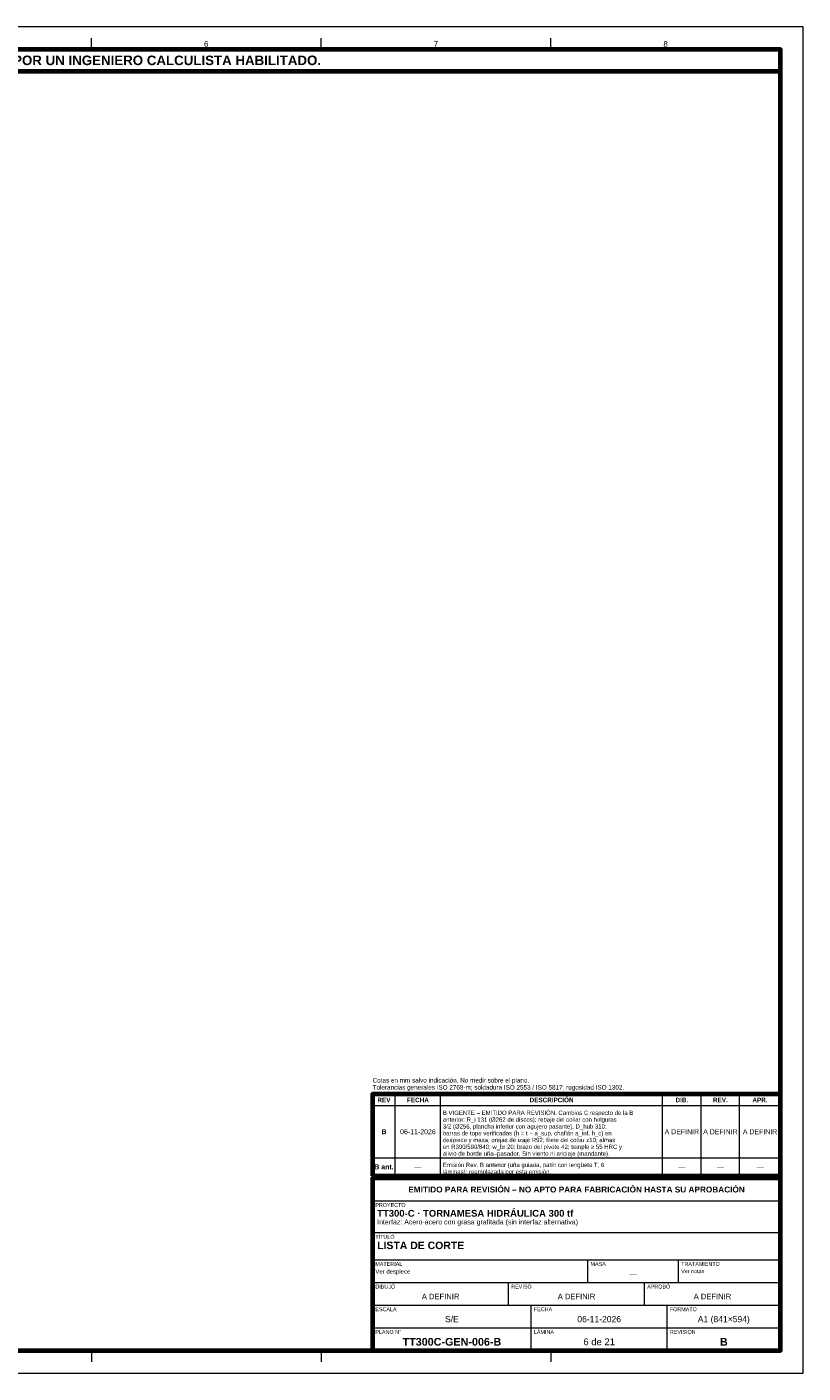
# Model space of a CAD drawing. Header units: millimetres. Extents: x 0 to 841, y 0 to 594.
# Tile 4 of 4: x 498 to 841, y 0 to 594. Entities that reach past the tile are written whole.
import ezdxf
from ezdxf.enums import TextEntityAlignment as Align

# ---------------------------------------------------------------- set-up
doc = ezdxf.new("R2010")
doc.units = ezdxf.units.MM
for name, color, linetype, lineweight in [('FINA', 7, 'CONTINUOUS', 18), ('MARCO', 7, 'CONTINUOUS', 70), ('TXT', 7, 'CONTINUOUS', 25)]:
    doc.layers.add(name, color=color, linetype=linetype, lineweight=lineweight)
doc.styles.add('STD', font='LiberationSans-Regular.ttf')
doc.styles.add('STDB', font='LiberationSans-Bold.ttf')

msp = doc.modelspace()

# ---------------------------------------------------------------- linework, layer by layer
at = {"layer": 'FINA'}
for p, q in [((526.875, 584), (526.875, 589)), ((628.25, 584), (628.25, 589)), ((729.625, 584), (729.625, 589)), ((661, 87), (661, 123)), ((681, 87), (681, 123)), ((779, 87), (779, 123)), ((796, 87), (796, 123)), ((813, 87), (813, 123)), ((651, 118), (831, 118)), ((651, 95), (831, 95)), ((651, 87), (831, 87)), ((651, 86), (831, 86)), ((651, 76), (831, 76)), ((651, 62), (831, 62)), ((651, 50), (831, 50)), ((746, 40), (746, 50)), ((786, 40), (786, 50)), ((651, 40), (831, 40)), ((711, 30), (711, 40)), ((771, 30), (771, 40)), ((651, 30), (831, 30)), ((721, 20), (721, 30)), ((781, 20), (781, 30)), ((651, 20), (831, 20)), ((721, 10), (721, 20)), ((781, 10), (781, 20)), ((526.875, 10), (526.875, 5)), ((628.25, 10), (628.25, 5)), ((729.625, 10), (729.625, 5))]:
    msp.add_line(p, q, dxfattribs=at)
msp.add_lwpolyline([(0, 0), (841, 0), (841, 594), (0, 594)], close=True, dxfattribs=at)
at = {"layer": 'MARCO'}
for points in [[(20, 10), (831, 10), (831, 584), (20, 584)], [(20, 574.5), (831, 574.5), (831, 584), (20, 584)], [(651, 87), (831, 87), (831, 123), (651, 123)], [(651, 10), (831, 10), (831, 86), (651, 86)]]:
    msp.add_lwpolyline(points, close=True, dxfattribs=at)

# ---------------------------------------------------------------- texts
at = {"layer": 'TXT'}
for s, height, style, p in [('ESTOS PLANOS NO SON VÁLIDOS PARA FABRICACIÓN HASTA SU REVISIÓN Y APROBACIÓN POR UN INGENIERO CALCULISTA HABILITADO.', 4.2, 'STDB', (425.5, 579.25)), ('6', 2.5, 'STD', (577.562, 586.5)), ('7', 2.5, 'STD', (678.938, 586.5)), ('8', 2.5, 'STD', (780.312, 586.5)), ('REV', 2, 'STDB', (656, 120.5)), ('FECHA', 2, 'STDB', (671, 120.5)), ('DESCRIPCIÓN', 2, 'STDB', (730, 120.5)), ('DIB.', 2, 'STDB', (787.5, 120.5)), ('REV.', 2, 'STDB', (804.5, 120.5)), ('APR.', 2, 'STDB', (822, 120.5)), ('B', 2.2, 'STDB', (656, 106.5)), ('06-11-2026', 2.2, 'STD', (671, 106.5)), ('A DEFINIR', 2.2, 'STD', (787.5, 106.5)), ('A DEFINIR', 2.2, 'STD', (804.5, 106.5)), ('A DEFINIR', 2.2, 'STD', (822, 106.5)), ('B ant.', 2.2, 'STDB', (656, 91)), ('—', 2.2, 'STD', (671, 91)), ('—', 2.2, 'STD', (787.5, 91)), ('—', 2.2, 'STD', (804.5, 91)), ('—', 2.2, 'STD', (822, 91)), ('EMITIDO PARA REVISIÓN – NO APTO PARA FABRICACIÓN HASTA SU APROBACIÓN', 2.6, 'STDB', (741, 81)), ('—', 2.4, 'STD', (766, 43.8)), ('A DEFINIR', 2.4, 'STD', (681, 33.8)), ('A DEFINIR', 2.4, 'STD', (741, 33.8)), ('A DEFINIR', 2.4, 'STD', (801, 33.8)), ('S/E', 2.7, 'STD', (686, 23.8)), ('06-11-2026', 2.7, 'STD', (751, 23.8)), ('A1 (841×594)', 2.7, 'STD', (806, 23.8)), ('TT300C-GEN-006-B', 3.4, 'STDB', (686, 13.8)), ('6 de 21', 3, 'STD', (751, 13.8)), ('B', 3.4, 'STDB', (806, 13.8))]:
    msp.add_text(s, height=height, dxfattribs=dict(at, style=style)).set_placement(p, align=Align.MIDDLE_CENTER)
at = {"layer": 'TXT', "style": 'STD'}
for s, p in [('Tolerancias generales ISO 2768-m; soldadura ISO 2553 / ISO 5817; rugosidad ISO 1302.', (651, 124.5)), ('Cotas en mm salvo indicación. No medir sobre el plano.', (651, 127.6))]:
    msp.add_text(s, height=2, dxfattribs=at).set_placement(p, align=Align.BOTTOM_LEFT)
at = {"layer": 'TXT'}
for s, height, style, p in [('anterior: R_i 131 (Ø262 de discos); rebaje del collar con holguras', 1.9, 'STD', (682, 112.8)), ('B VIGENTE – EMITIDO PARA REVISIÓN. Cambios C respecto de la B', 1.9, 'STD', (682, 115.8)), ('3/2 (Ø256, plancha inferior con agujero pasante), D_hub 310;', 1.9, 'STD', (682, 109.8)), ('barras de tope verificadas (h = t − a_sup, chaflán a_inf, h_c) en', 1.9, 'STD', (682, 106.8)), ('despiece y masa; orejas de izaje R92; filete del collar z10; almas', 1.9, 'STD', (682, 103.8)), ('en R300/590/840; w_br 20; brazo del pivote 42; temple ≥ 55 HRC y', 1.9, 'STD', (682, 100.8)), ('alivio de borde uña–pasador. Sin viento ni anclaje (mandante).', 1.9, 'STD', (682, 97.8)), ('láminas); reemplazada por esta emisión.', 1.9, 'STD', (682, 89.8)), ('Emisión Rev. B anterior (uña guiada, patín con lengüeta T, 6', 1.9, 'STD', (682, 92.8)), ('PROYECTO', 1.7, 'STD', (652.2, 75)), ('TT300-C · TORNAMESA HIDRÁULICA 300 tf', 3, 'STDB', (653, 72)), ('Interfaz: Acero-acero con grasa grafitada (sin interfaz alternativa)', 2.2, 'STD', (653, 67.8)), ('TÍTULO', 1.7, 'STD', (652.2, 61)), ('LISTA DE CORTE', 3.3, 'STDB', (653, 58)), ('MATERIAL', 1.7, 'STD', (652.2, 49)), ('MASA', 1.7, 'STD', (747.2, 49)), ('TRATAMIENTO', 1.7, 'STD', (787.2, 49)), ('Ver despiece', 1.9, 'STD', (652.2, 45.8)), ('Ver notas', 1.7, 'STD', (787.2, 45.8)), ('DIBUJÓ', 1.7, 'STD', (652.2, 39)), ('REVISÓ', 1.7, 'STD', (712.2, 39)), ('APROBÓ', 1.7, 'STD', (772.2, 39)), ('ESCALA', 1.7, 'STD', (652.2, 29)), ('FECHA', 1.7, 'STD', (722.2, 29)), ('FORMATO', 1.7, 'STD', (782.2, 29)), ('PLANO N°', 1.7, 'STD', (652.2, 19)), ('LÁMINA', 1.7, 'STD', (722.2, 19)), ('REVISIÓN', 1.7, 'STD', (782.2, 19))]:
    msp.add_text(s, height=height, dxfattribs=dict(at, style=style)).set_placement(p, align=Align.TOP_LEFT)

doc.saveas('drawing.dxf')
